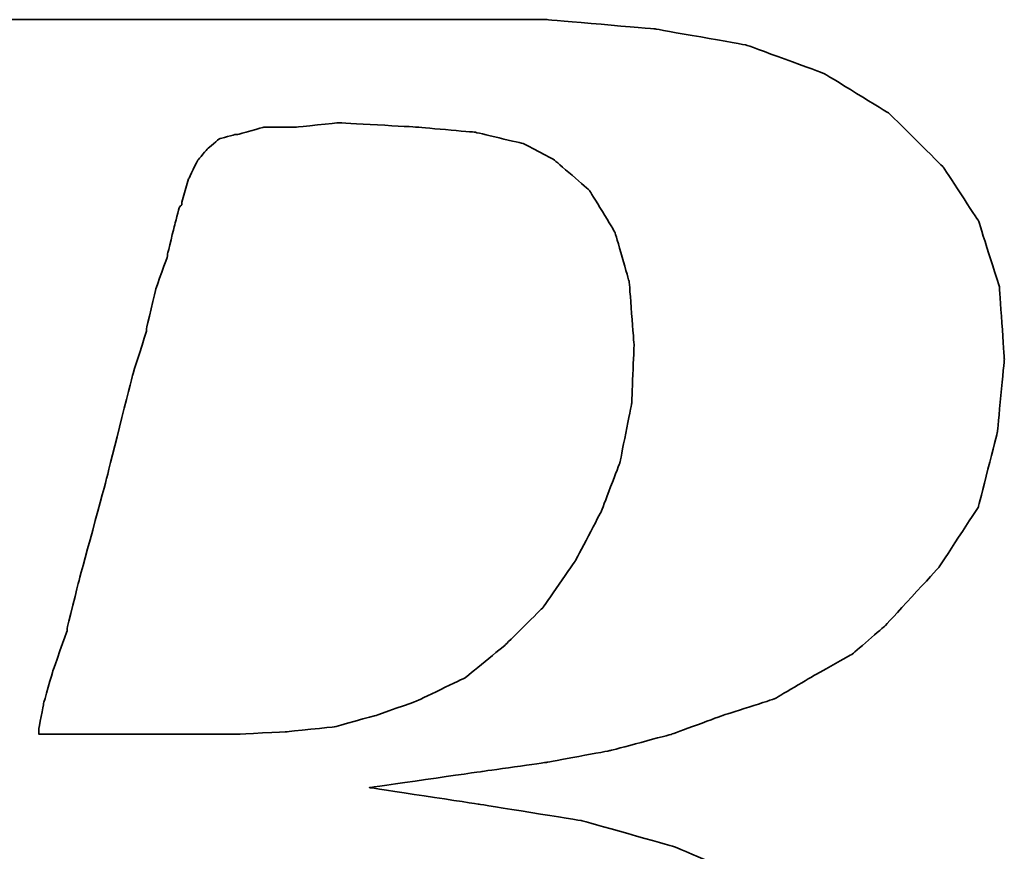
# Model space of a CAD drawing. Header units: millimetres. Extents: x 21 to 280, y -116 to 66.
# Tile 75 of 98: x 212.75 to 213.94, y 8.17 to 9.18. Entities that reach past the tile are written whole.
import ezdxf

# ---------------------------------------------------------------- set-up
doc = ezdxf.new("R2010")
doc.units = ezdxf.units.MM
doc.header["$LTSCALE"] = 0.15
doc.layers.add('DIM', color=4, linetype='CONTINUOUS')
doc.layers.add('layer 1', color=7, linetype='CONTINUOUS')

# ---------------------------------------------------------------- blocks, each defined once
blk = doc.blocks.new('TBI MOTION logo(完整正式版)')
at = {"layer": 'layer 1', "color": 22, "lineweight": 35}
for points, knots in [([(-64.65375, -6.86375), (-64.65375, -6.86375), (-64.84375, -7.29625), (-64.84375, -7.29625), (-64.84375, -7.29625), (-64.84375, -7.29625), (-64.86875, -7.34375), (-64.86875, -7.34375), (-64.86875, -7.34375), (-64.86875, -7.34375), (-64.86875, -7.36875), (-64.86875, -7.36875), (-64.86875, -7.36875), (-64.86875, -7.36875), (-65.15375, -7.65375), (-65.15375, -7.65375), (-65.15375, -7.65375), (-65.15375, -7.65375), (-65.17875, -7.65375), (-65.17875, -7.65375), (-65.17875, -7.65375), (-65.17875, -7.65375), (-65.20375, -7.67875), (-65.20375, -7.67875), (-65.20375, -7.67875), (-65.20375, -7.67875), (-65.58875, -7.87125), (-65.58875, -7.87125), (-65.58875, -7.87125), (-65.58875, -7.87125), (-65.63375, -7.87125), (-65.63375, -7.87125), (-65.63375, -7.87125), (-65.63375, -7.87125), (-65.65875, -7.89375), (-65.65875, -7.89375), (-65.65875, -7.89375), (-65.65875, -7.89375), (-66.09375, -7.94375), (-66.09375, -7.94375), (-66.09375, -7.94375), (-66.09375, -7.94375), (-66.11375, -7.94375), (-66.11375, -7.94375), (-66.11375, -7.94375), (-66.11375, -7.94375), (-66.16375, -7.94375), (-66.16375, -7.94375), (-66.16375, -7.94375), (-66.16375, -7.94375), (-66.30875, -7.94375), (-66.30875, -7.94375), (-66.30875, -7.94375), (-66.30875, -7.94375), (-66.69375, -7.94375), (-66.69375, -7.94375), (-66.69375, -7.94375), (-66.69375, -7.94375), (-67.07375, -7.94375), (-67.07375, -7.94375), (-67.07375, -7.94375), (-67.07375, -7.94375), (-67.12375, -7.94375), (-67.12375, -7.94375), (-67.12375, -7.94375), (-67.12375, -7.94375), (-67.12375, -7.96625), (-67.12375, -7.96625), (-67.12375, -7.96625), (-67.12375, -7.96625), (-67.14875, -7.99125), (-67.14875, -7.99125), (-67.14875, -7.99125), (-67.14875, -7.99125), (-67.24375, -8.34875), (-67.24375, -8.34875), (-67.24375, -8.34875), (-67.24375, -8.34875), (-67.31375, -8.68625), (-67.31375, -8.68625), (-67.31375, -8.68625), (-67.31375, -8.68625), (-67.26875, -8.68625), (-67.26875, -8.68625), (-67.26875, -8.68625), (-67.26875, -8.68625), (-67.07375, -8.68625), (-67.07375, -8.68625), (-67.07375, -8.68625), (-67.07375, -8.68625), (-66.54875, -8.68625), (-66.54875, -8.68625), (-66.54875, -8.68625), (-66.54875, -8.68625), (-65.82625, -8.68625), (-65.82625, -8.68625), (-65.82625, -8.68625), (-65.82625, -8.68625), (-65.01375, -8.68625), (-65.01375, -8.68625), (-65.01375, -8.68625), (-65.01375, -8.68625), (-64.05375, -8.68625), (-64.05375, -8.68625), (-64.05375, -8.68625), (-64.05375, -8.68625), (-62.08375, -8.68625), (-62.08375, -8.68625), (-62.08375, -8.68625), (-62.08375, -8.68625), (-60.06875, -8.68625), (-60.06875, -8.68625), (-60.06875, -8.68625), (-60.06875, -8.68625), (-59.10875, -8.68625), (-59.10875, -8.68625), (-59.10875, -8.68625), (-59.10875, -8.68625), (-58.29375, -8.68625), (-58.29375, -8.68625), (-58.29375, -8.68625), (-58.29375, -8.68625), (-57.57375, -8.68625), (-57.57375, -8.68625), (-57.57375, -8.68625), (-57.57375, -8.68625), (-57.04875, -8.68625), (-57.04875, -8.68625), (-57.04875, -8.68625), (-57.04875, -8.68625), (-56.85375, -8.68625), (-56.85375, -8.68625), (-56.85375, -8.68625), (-56.85375, -8.68625), (-56.70875, -8.68625), (-56.70875, -8.68625), (-56.70875, -8.68625), (-56.70875, -8.68625), (-56.61375, -8.68625), (-56.61375, -8.68625), (-56.61375, -8.68625), (-56.61375, -8.68625), (-56.56875, -8.68625), (-56.56875, -8.68625), (-56.56875, -8.68625), (-56.56875, -8.68625), (-55.65375, -8.63875), (-55.65375, -8.63875), (-55.65375, -8.63875), (-55.65375, -8.63875), (-54.76875, -8.51875), (-54.76875, -8.51875), (-54.76875, -8.51875), (-54.76875, -8.51875), (-53.90375, -8.30375), (-53.90375, -8.30375), (-53.90375, -8.30375), (-53.90375, -8.30375), (-53.08875, -8.03875), (-53.08875, -8.03875), (-53.08875, -8.03875), (-53.08875, -8.03875), (-52.34375, -7.65375), (-52.34375, -7.65375), (-52.34375, -7.65375), (-52.34375, -7.65375), (-51.69875, -7.29625), (-51.69875, -7.29625), (-51.69875, -7.29625), (-51.69875, -7.29625), (-51.21875, -6.91125), (-51.21875, -6.91125), (-51.21875, -6.91125), (-51.21875, -6.91125), (-50.83375, -6.50375), (-50.83375, -6.50375), (-50.83375, -6.50375), (-50.83375, -6.50375), (-50.44875, -5.94875), (-50.44875, -5.94875), (-50.44875, -5.94875), (-50.44875, -5.94875), (-50.13875, -5.30375), (-50.13875, -5.30375), (-50.13875, -5.30375), (-50.13875, -5.30375), (-49.99375, -4.65375), (-49.99375, -4.65375), (-49.99375, -4.65375), (-49.99375, -4.65375), (-49.92375, -3.98375), (-49.92375, -3.98375), (-49.92375, -3.98375), (-49.92375, -3.98375), (-49.99375, -3.19374), (-49.99375, -3.19374), (-49.99375, -3.19374), (-49.99375, -3.19374), (-50.23374, -2.44874), (-50.23374, -2.44874), (-50.23374, -2.44874), (-50.23374, -2.44874), (-50.59375, -1.87374), (-50.59375, -1.87374), (-50.59375, -1.87374), (-50.59375, -1.87374), (-51.09875, -1.31874), (-51.09875, -1.31874), (-51.09875, -1.31874), (-51.09875, -1.31874), (-51.74375, -0.81875), (-51.74375, -0.81875), (-51.74375, -0.81875), (-51.74375, -0.81875), (-52.53875, -0.48125), (-52.53875, -0.48125), (-52.53875, -0.48125), (-52.53875, -0.48125), (-53.47375, -0.21875), (-53.47375, -0.21875), (-53.47375, -0.21875), (-53.47375, -0.21875), (-54.52875, -0.04874), (-54.52875, -0.04874), (-54.52875, -0.04874), (-54.52875, -0.04874), (-55.65375, 0.12125), (-55.65375, 0.12125), (-55.65375, 0.12125), (-55.65375, 0.12125), (-54.50375, 0.28624), (-54.50375, 0.28624), (-54.50375, 0.28624), (-54.50375, 0.28624), (-53.83375, 0.38124), (-53.83375, 0.38124), (-53.83375, 0.38124), (-53.83375, 0.38124), (-53.18375, 0.50125), (-53.18375, 0.50125), (-53.18375, 0.50125), (-53.18375, 0.50125), (-52.55875, 0.66874), (-52.55875, 0.66874), (-52.55875, 0.66874), (-52.55875, 0.66874), (-52.03375, 0.86124), (-52.03375, 0.86124), (-52.03375, 0.86124), (-52.03375, 0.86124), (-51.50374, 1.03124), (-51.50374, 1.03124), (-51.50374, 1.03124), (-51.50374, 1.03124), (-51.09875, 1.27125), (-51.09875, 1.27125), (-51.09875, 1.27125), (-51.09875, 1.27125), (-50.71375, 1.48624), (-50.71375, 1.48624), (-50.71375, 1.48624), (-50.71375, 1.48624), (-50.37625, 1.77625), (-50.37625, 1.77625), (-50.37625, 1.77625), (-50.37625, 1.77625), (-49.82375, 2.37625), (-49.82375, 2.37625), (-49.82375, 2.37625), (-49.82375, 2.37625), (-49.41875, 2.99625), (-49.41875, 2.99625), (-49.41875, 2.99625), (-49.41875, 2.99625), (-49.22375, 3.76625), (-49.22375, 3.76625), (-49.22375, 3.76625), (-49.22375, 3.76625), (-49.15375, 4.50874), (-49.15375, 4.50874), (-49.15375, 4.50874), (-49.15375, 4.50874), (-49.20375, 5.25125), (-49.20375, 5.25125), (-49.20375, 5.25125), (-49.20375, 5.25125), (-49.41875, 5.92625), (-49.41875, 5.92625), (-49.41875, 5.92625), (-49.41875, 5.92625), (-49.77875, 6.47625), (-49.77875, 6.47625), (-49.77875, 6.47625), (-49.77875, 6.47625), (-50.33125, 7.02624), (-50.33125, 7.02624), (-50.33125, 7.02624), (-50.33125, 7.02624), (-51.00125, 7.43625), (-51.00125, 7.43625), (-51.00125, 7.43625), (-51.00125, 7.43625), (-51.79375, 7.72625), (-51.79375, 7.72625), (-51.79375, 7.72625), (-51.79375, 7.72625), (-52.72875, 7.89124), (-52.72875, 7.89124), (-52.72875, 7.89124), (-52.72875, 7.89124), (-53.83375, 7.98625), (-53.83375, 7.98625), (-53.83375, 7.98625), (-53.83375, 7.98625), (-53.92875, 7.98625), (-53.92875, 7.98625), (-53.92875, 7.98625), (-53.92875, 7.98625), (-54.26375, 7.98625), (-54.26375, 7.98625), (-54.26375, 7.98625), (-54.26375, 7.98625), (-54.74375, 7.98625), (-54.74375, 7.98625), (-54.74375, 7.98625), (-54.74375, 7.98625), (-55.36875, 7.98625), (-55.36875, 7.98625), (-55.36875, 7.98625), (-55.36875, 7.98625), (-56.13375, 7.98625), (-56.13375, 7.98625), (-56.13375, 7.98625), (-56.13375, 7.98625), (-56.94875, 7.98625), (-56.94875, 7.98625), (-56.94875, 7.98625), (-56.94875, 7.98625), (-58.77625, 7.98625), (-58.77625, 7.98625), (-58.77625, 7.98625), (-58.77625, 7.98625), (-60.59875, 7.98625), (-60.59875, 7.98625), (-60.59875, 7.98625), (-60.59875, 7.98625), (-61.41375, 7.98625), (-61.41375, 7.98625), (-61.41375, 7.98625), (-61.41375, 7.98625), (-62.17875, 7.98625), (-62.17875, 7.98625), (-62.17875, 7.98625), (-62.17875, 7.98625), (-62.80375, 7.98625), (-62.80375, 7.98625), (-62.80375, 7.98625), (-62.80375, 7.98625), (-63.30625, 7.98625), (-63.30625, 7.98625), (-63.30625, 7.98625), (-63.30625, 7.98625), (-63.57375, 7.98625), (-63.57375, 7.98625), (-63.57375, 7.98625), (-63.57375, 7.98625), (-63.57375, 7.96375), (-63.57375, 7.96375), (-63.57375, 7.96375), (-63.57375, 7.96375), (-63.59875, 7.94125), (-63.59875, 7.94125), (-63.59875, 7.94125), (-63.59875, 7.94125), (-63.69375, 7.55625), (-63.69375, 7.55625), (-63.69375, 7.55625), (-63.69375, 7.55625), (-63.76375, 7.24624), (-63.76375, 7.24624), (-63.76375, 7.24624), (-63.76375, 7.24624), (-63.23875, 7.24624), (-63.23875, 7.24624), (-63.23875, 7.24624), (-63.23875, 7.24624), (-62.75875, 7.24624), (-62.75875, 7.24624), (-62.75875, 7.24624), (-62.75875, 7.24624), (-62.61125, 7.24624), (-62.61125, 7.24624), (-62.61125, 7.24624), (-62.61125, 7.24624), (-62.56625, 7.24624), (-62.56625, 7.24624), (-62.56625, 7.24624), (-62.56625, 7.24624), (-62.22875, 7.24624), (-62.22875, 7.24624), (-62.22875, 7.24624), (-62.22875, 7.24624), (-62.20375, 7.24624), (-62.20375, 7.24624), (-62.20375, 7.24624), (-62.20375, 7.24624), (-62.17875, 7.21875), (-62.17875, 7.21875), (-62.17875, 7.21875), (-62.17875, 7.21875), (-61.96375, 7.17125), (-61.96375, 7.17125), (-61.96375, 7.17125), (-61.96375, 7.17125), (-61.72375, 7.12624), (-61.72375, 7.12624), (-61.72375, 7.12624), (-61.72375, 7.12624), (-61.70375, 7.12624), (-61.70375, 7.12624), (-61.70375, 7.12624), (-61.70375, 7.12624), (-61.55875, 7.07624), (-61.55875, 7.07624), (-61.55875, 7.07624), (-61.55875, 7.07624), (-61.50875, 7.07624), (-61.50875, 7.07624), (-61.50875, 7.07624), (-61.50875, 7.07624), (-61.48375, 7.02624), (-61.48375, 7.02624), (-61.48375, 7.02624), (-61.48375, 7.02624), (-61.31875, 6.83375), (-61.31875, 6.83375), (-61.31875, 6.83375), (-61.31875, 6.83375), (-61.29375, 6.81125), (-61.29375, 6.81125), (-61.29375, 6.81125), (-61.29375, 6.81125), (-61.29375, 6.78625), (-61.29375, 6.78625), (-61.29375, 6.78625), (-61.29375, 6.78625), (-61.19875, 6.50124), (-61.19875, 6.50124), (-61.19875, 6.50124), (-61.19875, 6.50124), (-61.17375, 6.45124), (-61.17375, 6.45124), (-61.17375, 6.45124), (-61.17375, 6.45124), (-61.19875, 6.40625), (-61.19875, 6.40625), (-61.19875, 6.40625), (-61.19875, 6.40625), (-61.26875, 5.99624), (-61.26875, 5.99624), (-61.26875, 5.99624), (-61.26875, 5.99624), (-61.26875, 5.85125), (-61.26875, 5.85125), (-61.26875, 5.85125), (-61.26875, 5.85125), (-61.26875, 5.82625), (-61.26875, 5.82625), (-61.26875, 5.82625), (-61.26875, 5.82625), (-61.29375, 5.80625), (-61.29375, 5.80625), (-61.29375, 5.80625), (-61.29375, 5.80625), (-61.34125, 5.66125), (-61.34125, 5.66125), (-61.34125, 5.66125), (-61.34125, 5.66125), (-61.41375, 5.44625), (-61.41375, 5.44625), (-61.41375, 5.44625), (-61.41375, 5.44625), (-61.48375, 5.15625), (-61.48375, 5.15625), (-61.48375, 5.15625), (-61.48375, 5.15625), (-61.58375, 4.82124), (-61.58375, 4.82124), (-61.58375, 4.82124), (-61.58375, 4.82124), (-61.79875, 4.00375), (-61.79875, 4.00375), (-61.79875, 4.00375), (-61.79875, 4.00375), (-62.05875, 2.99625), (-62.05875, 2.99625), (-62.05875, 2.99625), (-62.05875, 2.99625), (-62.34875, 1.91625), (-62.34875, 1.91625), (-62.34875, 1.91625), (-62.34875, 1.91625), (-62.97375, -0.41124), (-62.97375, -0.41124), (-62.97375, -0.41124), (-62.97375, -0.41124), (-63.59875, -2.75875), (-63.59875, -2.75875), (-63.59875, -2.75875), (-63.59875, -2.75875), (-63.88375, -3.86374), (-63.88375, -3.86374), (-63.88375, -3.86374), (-63.88375, -3.86374), (-64.14875, -4.82374), (-64.14875, -4.82374), (-64.14875, -4.82374), (-64.14875, -4.82374), (-64.36375, -5.64125), (-64.36375, -5.64125), (-64.36375, -5.64125), (-64.36375, -5.64125), (-64.43625, -5.97625), (-64.43625, -5.97625), (-64.43625, -5.97625), (-64.43625, -5.97625), (-64.50875, -6.28625), (-64.50875, -6.28625), (-64.50875, -6.28625), (-64.50875, -6.28625), (-64.50875, -6.30875), (-64.50875, -6.30875), (-64.50875, -6.30875), (-64.50875, -6.30875), (-64.57875, -6.50375), (-64.57875, -6.50375), (-64.57875, -6.50375), (-64.57875, -6.50375), (-64.62875, -6.69625), (-64.62875, -6.69625), (-64.62875, -6.69625), (-64.62875, -6.69625), (-64.62875, -6.76875), (-64.62875, -6.76875), (-64.62875, -6.76875), (-64.62875, -6.76875), (-64.62875, -6.81375), (-64.62875, -6.81375), (-64.62875, -6.81375), (-64.62875, -6.81375), (-64.62875, -6.83875), (-64.62875, -6.83875), (-64.62875, -6.83875), (-64.62875, -6.83875), (-64.65375, -6.86375), (-64.65375, -6.86375)], [0, 0, 0, 0, 0.00719424, 0.00719424, 0.00719424, 0.00719425, 0.01438849, 0.01438849, 0.01438849, 0.0143885, 0.02158273, 0.02158273, 0.02158273, 0.02158274, 0.02877698, 0.02877698, 0.02877698, 0.02877699, 0.03597122, 0.03597122, 0.03597122, 0.03597123, 0.04316547, 0.04316547, 0.04316547, 0.04316548, 0.05035971, 0.05035971, 0.05035971, 0.05035972, 0.05755396, 0.05755396, 0.05755396, 0.05755397, 0.0647482, 0.0647482, 0.0647482, 0.06474821, 0.07194245, 0.07194245, 0.07194245, 0.07194246, 0.07913669, 0.07913669, 0.07913669, 0.0791367, 0.08633094, 0.08633094, 0.08633094, 0.08633095, 0.09352518, 0.09352518, 0.09352518, 0.09352519, 0.10071942, 0.10071942, 0.10071942, 0.10071943, 0.10791367, 0.10791367, 0.10791367, 0.10791368, 0.11510791, 0.11510791, 0.11510791, 0.11510792, 0.12230216, 0.12230216, 0.12230216, 0.12230217, 0.1294964, 0.1294964, 0.1294964, 0.12949641, 0.13669065, 0.13669065, 0.13669065, 0.13669066, 0.14388489, 0.14388489, 0.14388489, 0.1438849, 0.15107914, 0.15107914, 0.15107914, 0.15107915, 0.15827338, 0.15827338, 0.15827338, 0.15827339, 0.16546763, 0.16546763, 0.16546763, 0.16546764, 0.17266187, 0.17266187, 0.17266187, 0.17266188, 0.17985612, 0.17985612, 0.17985612, 0.17985613, 0.18705036, 0.18705036, 0.18705036, 0.18705037, 0.1942446, 0.1942446, 0.1942446, 0.19424461, 0.20143885, 0.20143885, 0.20143885, 0.20143886, 0.20863309, 0.20863309, 0.20863309, 0.2086331, 0.21582734, 0.21582734, 0.21582734, 0.21582735, 0.22302158, 0.22302158, 0.22302158, 0.22302159, 0.23021583, 0.23021583, 0.23021583, 0.23021584, 0.23741007, 0.23741007, 0.23741007, 0.23741008, 0.24460432, 0.24460432, 0.24460432, 0.24460433, 0.25179856, 0.25179856, 0.25179856, 0.25179857, 0.25899281, 0.25899281, 0.25899281, 0.25899282, 0.26618705, 0.26618705, 0.26618705, 0.26618706, 0.27338129, 0.27338129, 0.27338129, 0.2733813, 0.28057554, 0.28057554, 0.28057554, 0.28057555, 0.28776978, 0.28776978, 0.28776978, 0.28776979, 0.29496403, 0.29496403, 0.29496403, 0.29496404, 0.30215827, 0.30215827, 0.30215827, 0.30215828, 0.30935252, 0.30935252, 0.30935252, 0.30935253, 0.31654676, 0.31654676, 0.31654676, 0.31654677, 0.32374101, 0.32374101, 0.32374101, 0.32374102, 0.33093525, 0.33093525, 0.33093525, 0.33093526, 0.3381295, 0.3381295, 0.3381295, 0.33812951, 0.34532374, 0.34532374, 0.34532374, 0.34532375, 0.35251799, 0.35251799, 0.35251799, 0.352518, 0.35971223, 0.35971223, 0.35971223, 0.35971224, 0.36690647, 0.36690647, 0.36690647, 0.36690648, 0.37410072, 0.37410072, 0.37410072, 0.37410073, 0.38129496, 0.38129496, 0.38129496, 0.38129497, 0.38848921, 0.38848921, 0.38848921, 0.38848922, 0.39568345, 0.39568345, 0.39568345, 0.39568346, 0.4028777, 0.4028777, 0.4028777, 0.40287771, 0.41007194, 0.41007194, 0.41007194, 0.41007195, 0.41726619, 0.41726619, 0.41726619, 0.4172662, 0.42446043, 0.42446043, 0.42446043, 0.42446044, 0.43165468, 0.43165468, 0.43165468, 0.43165469, 0.43884892, 0.43884892, 0.43884892, 0.43884893, 0.44604317, 0.44604317, 0.44604317, 0.44604318, 0.45323741, 0.45323741, 0.45323741, 0.45323742, 0.46043165, 0.46043165, 0.46043165, 0.46043166, 0.4676259, 0.4676259, 0.4676259, 0.46762591, 0.47482014, 0.47482014, 0.47482014, 0.47482015, 0.48201439, 0.48201439, 0.48201439, 0.4820144, 0.48920863, 0.48920863, 0.48920863, 0.48920864, 0.49640288, 0.49640288, 0.49640288, 0.49640289, 0.50359712, 0.50359712, 0.50359712, 0.50359713, 0.51079137, 0.51079137, 0.51079137, 0.51079138, 0.51798561, 0.51798561, 0.51798561, 0.51798562, 0.52517986, 0.52517986, 0.52517986, 0.52517987, 0.5323741, 0.5323741, 0.5323741, 0.53237411, 0.53956835, 0.53956835, 0.53956835, 0.53956836, 0.54676259, 0.54676259, 0.54676259, 0.5467626, 0.55395683, 0.55395683, 0.55395683, 0.55395684, 0.56115108, 0.56115108, 0.56115108, 0.56115109, 0.56834532, 0.56834532, 0.56834532, 0.56834533, 0.57553957, 0.57553957, 0.57553957, 0.57553958, 0.58273381, 0.58273381, 0.58273381, 0.58273382, 0.58992806, 0.58992806, 0.58992806, 0.58992807, 0.5971223, 0.5971223, 0.5971223, 0.59712231, 0.60431655, 0.60431655, 0.60431655, 0.60431656, 0.61151079, 0.61151079, 0.61151079, 0.6115108, 0.61870504, 0.61870504, 0.61870504, 0.61870505, 0.62589928, 0.62589928, 0.62589928, 0.62589929, 0.63309353, 0.63309353, 0.63309353, 0.63309354, 0.64028777, 0.64028777, 0.64028777, 0.64028778, 0.64748201, 0.64748201, 0.64748201, 0.64748202, 0.65467626, 0.65467626, 0.65467626, 0.65467627, 0.6618705, 0.6618705, 0.6618705, 0.66187051, 0.66906475, 0.66906475, 0.66906475, 0.66906476, 0.67625899, 0.67625899, 0.67625899, 0.676259, 0.68345324, 0.68345324, 0.68345324, 0.68345325, 0.69064748, 0.69064748, 0.69064748, 0.69064749, 0.69784173, 0.69784173, 0.69784173, 0.69784174, 0.70503597, 0.70503597, 0.70503597, 0.70503598, 0.71223022, 0.71223022, 0.71223022, 0.71223023, 0.71942446, 0.71942446, 0.71942446, 0.71942447, 0.72661871, 0.72661871, 0.72661871, 0.72661872, 0.73381295, 0.73381295, 0.73381295, 0.73381296, 0.74100719, 0.74100719, 0.74100719, 0.7410072, 0.74820144, 0.74820144, 0.74820144, 0.74820145, 0.75539568, 0.75539568, 0.75539568, 0.75539569, 0.76258993, 0.76258993, 0.76258993, 0.76258994, 0.76978417, 0.76978417, 0.76978417, 0.76978418, 0.77697842, 0.77697842, 0.77697842, 0.77697843, 0.78417266, 0.78417266, 0.78417266, 0.78417267, 0.79136691, 0.79136691, 0.79136691, 0.79136692, 0.79856115, 0.79856115, 0.79856115, 0.79856116, 0.8057554, 0.8057554, 0.8057554, 0.80575541, 0.81294964, 0.81294964, 0.81294964, 0.81294965, 0.82014388, 0.82014388, 0.82014388, 0.82014389, 0.82733813, 0.82733813, 0.82733813, 0.82733814, 0.83453237, 0.83453237, 0.83453237, 0.83453238, 0.84172662, 0.84172662, 0.84172662, 0.84172663, 0.84892086, 0.84892086, 0.84892086, 0.84892087, 0.85611511, 0.85611511, 0.85611511, 0.85611512, 0.86330935, 0.86330935, 0.86330935, 0.86330936, 0.8705036, 0.8705036, 0.8705036, 0.87050361, 0.87769784, 0.87769784, 0.87769784, 0.87769785, 0.88489209, 0.88489209, 0.88489209, 0.8848921, 0.89208633, 0.89208633, 0.89208633, 0.89208634, 0.89928058, 0.89928058, 0.89928058, 0.89928059, 0.90647482, 0.90647482, 0.90647482, 0.90647483, 0.91366906, 0.91366906, 0.91366906, 0.91366907, 0.92086331, 0.92086331, 0.92086331, 0.92086332, 0.92805755, 0.92805755, 0.92805755, 0.92805756, 0.9352518, 0.9352518, 0.9352518, 0.93525181, 0.94244604, 0.94244604, 0.94244604, 0.94244605, 0.94964029, 0.94964029, 0.94964029, 0.9496403, 0.95683453, 0.95683453, 0.95683453, 0.95683454, 0.96402878, 0.96402878, 0.96402878, 0.96402879, 0.97122302, 0.97122302, 0.97122302, 0.97122303, 0.97841727, 0.97841727, 0.97841727, 0.97841728, 0.98561151, 0.98561151, 0.98561151, 0.98561152, 0.99280576, 0.99280576, 0.99280576, 0.99280577, 1, 1, 1, 1]), ([(-57.50375, 6.35625), (-57.50375, 6.35625), (-57.57375, 6.11625), (-57.57375, 6.11625), (-57.57375, 6.11625), (-57.57375, 6.11625), (-57.57375, 6.09125), (-57.57375, 6.09125), (-57.57375, 6.09125), (-57.57375, 6.09125), (-57.59875, 6.06625), (-57.59875, 6.06625), (-57.59875, 6.06625), (-57.59875, 6.06625), (-57.64875, 5.87625), (-57.64875, 5.87625), (-57.64875, 5.87625), (-57.64875, 5.87625), (-57.71875, 5.58875), (-57.71875, 5.58875), (-57.71875, 5.58875), (-57.71875, 5.58875), (-57.71875, 5.56625), (-57.71875, 5.56625), (-57.71875, 5.56625), (-57.71875, 5.56625), (-57.83875, 5.23125), (-57.83875, 5.23125), (-57.83875, 5.23125), (-57.83875, 5.23125), (-57.93625, 4.82124), (-57.93625, 4.82124), (-57.93625, 4.82124), (-57.93625, 4.82124), (-57.93625, 4.79624), (-57.93625, 4.79624), (-57.93625, 4.79624), (-57.93625, 4.79624), (-58.07875, 4.34125), (-58.07875, 4.34125), (-58.07875, 4.34125), (-58.07875, 4.34125), (-58.34375, 3.28625), (-58.34375, 3.28625), (-58.34375, 3.28625), (-58.34375, 3.28625), (-58.62875, 2.23124), (-58.62875, 2.23124), (-58.62875, 2.23124), (-58.62875, 2.23124), (-58.74875, 1.75125), (-58.74875, 1.75125), (-58.74875, 1.75125), (-58.74875, 1.75125), (-58.74875, 1.72625), (-58.74875, 1.72625), (-58.74875, 1.72625), (-58.74875, 1.72625), (-58.89375, 1.31625), (-58.89375, 1.31625), (-58.89375, 1.31625), (-58.89375, 1.31625), (-58.98875, 0.98124), (-58.98875, 0.98124), (-58.98875, 0.98124), (-58.98875, 0.98124), (-59.03875, 0.71625), (-59.03875, 0.71625), (-59.03875, 0.71625), (-59.03875, 0.71625), (-59.03875, 0.66874), (-59.03875, 0.66874), (-59.03875, 0.66874), (-59.03875, 0.66874), (-58.91875, 0.66874), (-58.91875, 0.66874), (-58.91875, 0.66874), (-58.91875, 0.66874), (-58.53375, 0.66874), (-58.53375, 0.66874), (-58.53375, 0.66874), (-58.53375, 0.66874), (-58.10375, 0.66874), (-58.10375, 0.66874), (-58.10375, 0.66874), (-58.10375, 0.66874), (-57.66875, 0.66874), (-57.66875, 0.66874), (-57.66875, 0.66874), (-57.66875, 0.66874), (-57.33375, 0.66874), (-57.33375, 0.66874), (-57.33375, 0.66874), (-57.33375, 0.66874), (-57.09375, 0.66874), (-57.09375, 0.66874), (-57.09375, 0.66874), (-57.09375, 0.66874), (-56.99875, 0.66874), (-56.99875, 0.66874), (-56.99875, 0.66874), (-56.99875, 0.66874), (-56.49375, 0.69374), (-56.49375, 0.69374), (-56.49375, 0.69374), (-56.49375, 0.69374), (-56.01375, 0.74374), (-56.01375, 0.74374), (-56.01375, 0.74374), (-56.01375, 0.74374), (-55.58375, 0.86124), (-55.58375, 0.86124), (-55.58375, 0.86124), (-55.58375, 0.86124), (-55.17375, 1.00624), (-55.17375, 1.00624), (-55.17375, 1.00624), (-55.17375, 1.00624), (-54.67375, 1.24625), (-54.67375, 1.24625), (-54.67375, 1.24625), (-54.67375, 1.24625), (-54.26375, 1.58124), (-54.26375, 1.58124), (-54.26375, 1.58124), (-54.26375, 1.58124), (-53.87875, 1.96374), (-53.87875, 1.96374), (-53.87875, 1.96374), (-53.87875, 1.96374), (-53.54375, 2.44625), (-53.54375, 2.44625), (-53.54375, 2.44625), (-53.54375, 2.44625), (-53.27875, 2.95125), (-53.27875, 2.95125), (-53.27875, 2.95125), (-53.27875, 2.95125), (-53.08875, 3.45124), (-53.08875, 3.45124), (-53.08875, 3.45124), (-53.08875, 3.45124), (-52.96875, 4.05124), (-52.96875, 4.05124), (-52.96875, 4.05124), (-52.96875, 4.05124), (-52.94375, 4.65125), (-52.94375, 4.65125), (-52.94375, 4.65125), (-52.94375, 4.65125), (-52.99375, 5.30125), (-52.99375, 5.30125), (-52.99375, 5.30125), (-52.99375, 5.30125), (-53.13875, 5.80625), (-53.13875, 5.80625), (-53.13875, 5.80625), (-53.13875, 5.80625), (-53.39875, 6.23625), (-53.39875, 6.23625), (-53.39875, 6.23625), (-53.39875, 6.23625), (-53.75875, 6.54875), (-53.75875, 6.54875), (-53.75875, 6.54875), (-53.75875, 6.54875), (-54.07375, 6.71625), (-54.07375, 6.71625), (-54.07375, 6.71625), (-54.07375, 6.71625), (-54.57375, 6.83375), (-54.57375, 6.83375), (-54.57375, 6.83375), (-54.57375, 6.83375), (-55.17375, 6.88625), (-55.17375, 6.88625), (-55.17375, 6.88625), (-55.17375, 6.88625), (-55.96875, 6.93125), (-55.96875, 6.93125), (-55.96875, 6.93125), (-55.96875, 6.93125), (-56.39875, 6.88625), (-56.39875, 6.88625), (-56.39875, 6.88625), (-56.39875, 6.88625), (-56.42125, 6.88625), (-56.42125, 6.88625), (-56.42125, 6.88625), (-56.42125, 6.88625), (-56.73375, 6.88625), (-56.73375, 6.88625), (-56.73375, 6.88625), (-56.73375, 6.88625), (-56.99875, 6.81125), (-56.99875, 6.81125), (-56.99875, 6.81125), (-56.99875, 6.81125), (-57.02375, 6.81125), (-57.02375, 6.81125), (-57.02375, 6.81125), (-57.02375, 6.81125), (-57.18875, 6.76625), (-57.18875, 6.76625), (-57.18875, 6.76625), (-57.18875, 6.76625), (-57.30875, 6.66625), (-57.30875, 6.66625), (-57.30875, 6.66625), (-57.30875, 6.66625), (-57.40875, 6.54875), (-57.40875, 6.54875), (-57.40875, 6.54875), (-57.40875, 6.54875), (-57.50375, 6.35625), (-57.50375, 6.35625)], [0, 0, 0, 0, 0.01851852, 0.01851852, 0.01851852, 0.01851853, 0.03703704, 0.03703704, 0.03703704, 0.03703705, 0.05555556, 0.05555556, 0.05555556, 0.05555557, 0.07407407, 0.07407407, 0.07407407, 0.07407408, 0.09259259, 0.09259259, 0.09259259, 0.0925926, 0.11111111, 0.11111111, 0.11111111, 0.11111112, 0.12962963, 0.12962963, 0.12962963, 0.12962964, 0.14814815, 0.14814815, 0.14814815, 0.14814816, 0.16666667, 0.16666667, 0.16666667, 0.16666668, 0.18518519, 0.18518519, 0.18518519, 0.1851852, 0.2037037, 0.2037037, 0.2037037, 0.20370371, 0.22222222, 0.22222222, 0.22222222, 0.22222223, 0.24074074, 0.24074074, 0.24074074, 0.24074075, 0.25925926, 0.25925926, 0.25925926, 0.25925927, 0.27777778, 0.27777778, 0.27777778, 0.27777779, 0.2962963, 0.2962963, 0.2962963, 0.29629631, 0.31481481, 0.31481481, 0.31481481, 0.31481482, 0.33333333, 0.33333333, 0.33333333, 0.33333334, 0.35185185, 0.35185185, 0.35185185, 0.35185186, 0.37037037, 0.37037037, 0.37037037, 0.37037038, 0.38888889, 0.38888889, 0.38888889, 0.3888889, 0.40740741, 0.40740741, 0.40740741, 0.40740742, 0.42592593, 0.42592593, 0.42592593, 0.42592594, 0.44444444, 0.44444444, 0.44444444, 0.44444445, 0.46296296, 0.46296296, 0.46296296, 0.46296297, 0.48148148, 0.48148148, 0.48148148, 0.48148149, 0.5, 0.5, 0.5, 0.50000001, 0.51851852, 0.51851852, 0.51851852, 0.51851853, 0.53703704, 0.53703704, 0.53703704, 0.53703705, 0.55555556, 0.55555556, 0.55555556, 0.55555557, 0.57407407, 0.57407407, 0.57407407, 0.57407408, 0.59259259, 0.59259259, 0.59259259, 0.5925926, 0.61111111, 0.61111111, 0.61111111, 0.61111112, 0.62962963, 0.62962963, 0.62962963, 0.62962964, 0.64814815, 0.64814815, 0.64814815, 0.64814816, 0.66666667, 0.66666667, 0.66666667, 0.66666668, 0.68518519, 0.68518519, 0.68518519, 0.6851852, 0.7037037, 0.7037037, 0.7037037, 0.70370371, 0.72222222, 0.72222222, 0.72222222, 0.72222223, 0.74074074, 0.74074074, 0.74074074, 0.74074075, 0.75925926, 0.75925926, 0.75925926, 0.75925927, 0.77777778, 0.77777778, 0.77777778, 0.77777779, 0.7962963, 0.7962963, 0.7962963, 0.79629631, 0.81481481, 0.81481481, 0.81481481, 0.81481482, 0.83333333, 0.83333333, 0.83333333, 0.83333334, 0.85185185, 0.85185185, 0.85185185, 0.85185186, 0.87037037, 0.87037037, 0.87037037, 0.87037038, 0.88888889, 0.88888889, 0.88888889, 0.8888889, 0.90740741, 0.90740741, 0.90740741, 0.90740742, 0.92592593, 0.92592593, 0.92592593, 0.92592594, 0.94444444, 0.94444444, 0.94444444, 0.94444445, 0.96296296, 0.96296296, 0.96296296, 0.96296297, 0.98148148, 0.98148148, 0.98148148, 0.98148149, 1, 1, 1, 1])]:
    blk.add_open_spline(points, degree=3, knots=knots, dxfattribs=at)

msp = doc.modelspace()

# ---------------------------------------------------------------- block references
at = {"layer": 'DIM', "color": 0, "xscale": 0.1185822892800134, "yscale": 0.1185822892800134, "zscale": 0.1185822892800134}
msp.add_blockref('TBI MOTION logo(完整正式版)', (219.772, 8.2355), dxfattribs=at)

doc.saveas('drawing.dxf')
